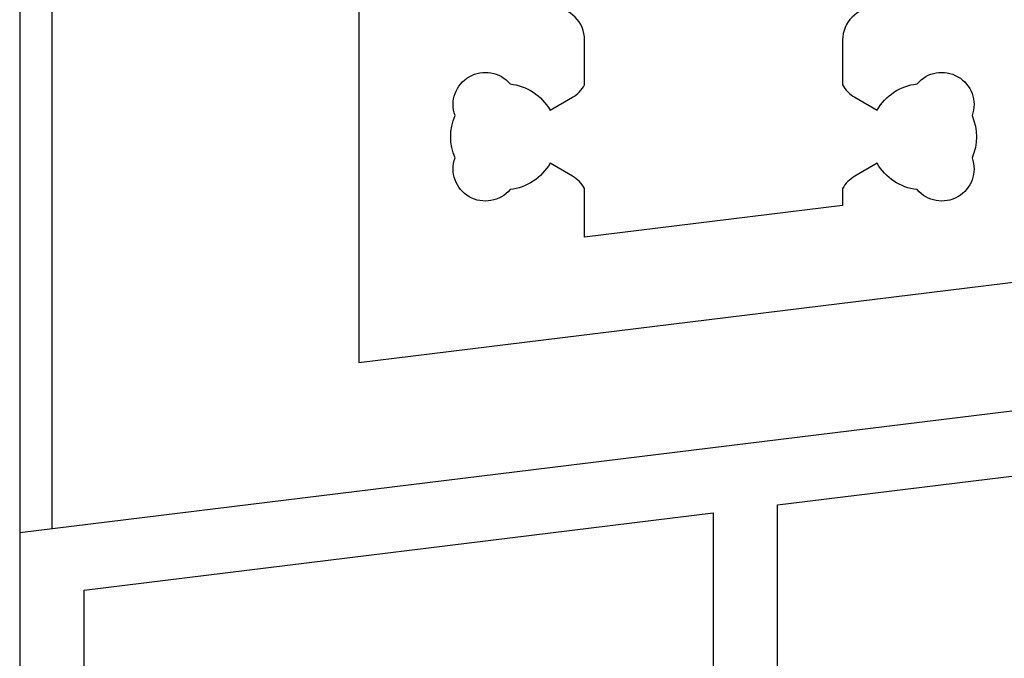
# Model space of a CAD drawing. Extents: x 0 to 532, y -51 to 380.
# Tile 9 of 52: x 142 to 173, y 44 to 64. Entities that reach past the tile are written whole.
import ezdxf

# ---------------------------------------------------------------- set-up
doc = ezdxf.new("R2010")
doc.units = 0
doc.header["$MEASUREMENT"] = 0
doc.layers.add('U018', color=1, linetype='CONTINUOUS')
doc.layers.add('U035', color=3, linetype='CONTINUOUS')

msp = doc.modelspace()

# ---------------------------------------------------------------- linework, layer by layer
at = {"layer": 'U018'}
for p, q in [((142.1367, 309.46616), (142.1367, 47.79004)), ((143.1367, 309.49672), (143.1367, 47.91283))]:
    msp.add_line(p, q, dxfattribs=at)
at = {"layer": 'U035'}
for points in [[(152.65092, 77.07928), (152.65092, 53.07928), (176.65092, 56.02611)], [(165.63678, 39.4813), (165.63678, 48.66047), (185.1367, 51.05476), (185.1367, 30.79004)]]:
    msp.add_lwpolyline(points, dxfattribs=at)
for points in [[(187.1367, 28.79004), (187.1367, 46.79004), (192.1367, 49.6768), (192.1367, 62.90329), (187.1367, 65.79004), (187.1367, 62.19004, 1), (188.1367, 62.19004), (188.1367, 62.79004), (190.2367, 62.79004, -0.41421356), (190.6367, 62.39005), (190.6367, 59.54004), (190.6367, 56.69004, -0.41421356), (190.2367, 56.29004), (188.1367, 56.29004), (188.1367, 56.89004, 1), (187.1367, 56.89004), (187.1367, 53.31535), (142.1367, 47.79004), (142.1367, 28.79004)], [(168.65092, 64.07928, 0.41421356), (167.65092, 63.07928), (167.65092, 61.68769, 0.13613902), (168.02563, 61.30632), (168.72198, 60.90428, -0.237114), (169.96005, 61.71821, -0.83887), (171.66571, 60.73345, -0.2067), (171.66571, 59.42512, -0.83887), (169.96005, 58.44036, -0.237114), (168.72198, 59.25428), (168.02563, 58.85224, 0.13613902), (167.65092, 58.47087), (167.65092, 57.94358), (159.65092, 56.9613), (159.65092, 58.47087, 0.13613902), (159.27622, 58.85224), (158.57987, 59.25428, -0.237114), (157.3418, 58.44036, -0.83887), (155.63614, 59.42512, -0.2067), (155.63614, 60.73345, -0.83887), (157.3418, 61.71821, -0.237114), (158.57987, 60.90428), (159.27622, 61.30632, 0.13613902), (159.65092, 61.68769), (159.65092, 63.07928, 0.41421356), (158.65092, 64.07928)], [(144.1367, 30.79004), (144.1367, 46.02059), (163.63678, 48.4149), (163.63678, 39.48134, 0.33020035)]]:
    msp.add_lwpolyline(points, format="xyb", dxfattribs=at)

doc.saveas('drawing.dxf')
